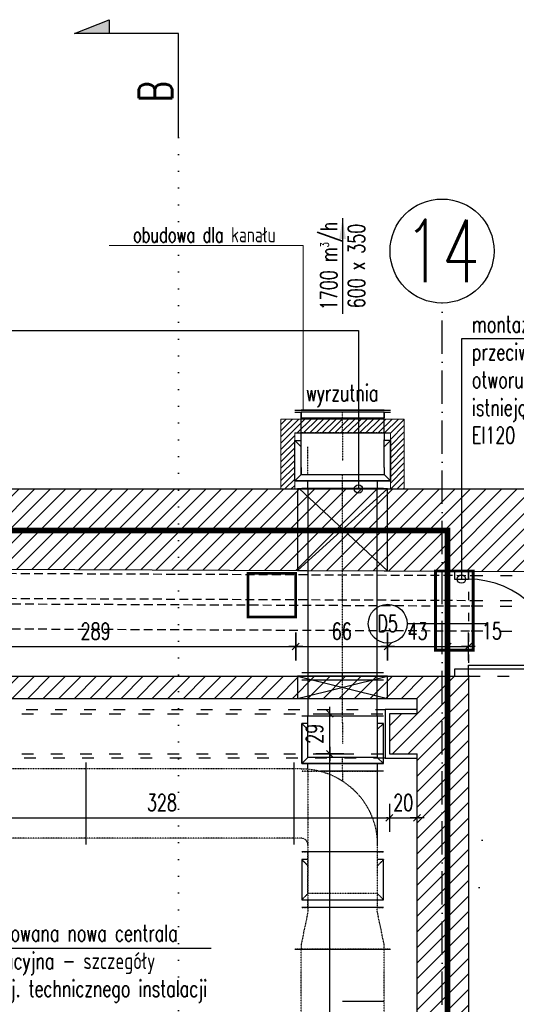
# Model space of a CAD drawing. Header units: millimetres. Extents: x 167273 to 188273, y -125105 to -88145.
# Tile 208 of 210: x 176224 to 176582, y -91517 to -90808. Entities that reach past the tile are written whole.
import ezdxf

# ---------------------------------------------------------------- set-up
doc = ezdxf.new("R2010")
doc.units = ezdxf.units.MM
doc.header["$PDMODE"] = 35
doc.header["$PDSIZE"] = 5
for name, pattern in [('ACAD_ISO03W100', [30, 12, -18]), ('ACAD_ISO07W100', [3, 0, -3]), ('ACAD_ISO10W100', [18, 12, -3, 0, -3]), ('DASHED', [0.75, 0.5, -0.25]), ('HIDDEN', [9.525, 6.35, -3.175]), ('WENT_2', [1.5, 0.5, -1]), ('WENT_3', [1.6, 0.5, -0.5, 0.1, -0.5])]:
    doc.linetypes.add(name, pattern=pattern)
for name, color, linetype in [('!_ppoz', 10, 'Continuous'), ('a-op_drzwi', 40, 'Continuous'), ('a-op_leader', 9, 'Continuous'), ('a-op_text', 9, 'Continuous'), ('a-osie', 1, 'ACAD_ISO10W100'), ('a-poziomy', 9, 'Continuous'), ('a-wymiary', 9, 'Continuous'), ('b-przebicia', 7, 'Continuous'), ('b-przerywana1', 9, 'ACAD_ISO03W100'), ('b-przerywana2', 2, 'ACAD_ISO03W100'), ('b-ściany', 2, 'Continuous'), ('FLUID-C-BIB-HID', 7, 'Continuous'), ('FLUID-WY-BIB-120-ARRGR', 7, 'Continuous'), ('FLUID-WY-BIB-HID', 7, 'Continuous'), ('FLUID-WY-BIB-SYM', 7, 'Continuous'), ('h-hatch', 8, 'Continuous')]:
    doc.layers.add(name, color=color, linetype=linetype)
doc.layers.add('!zakres', color=7, linetype='ACAD_ISO03W100', lineweight=60, true_color=0x8a14ff)
for name, color, linetype, lineweight in [('_WENT-OPIS', 9, 'Continuous', 15), ('FLUID-C-BIB', 80, 'Continuous', 30), ('FLUID-WY-BIB', 12, 'Continuous', 30), ('IS_przejscia_ppoz_sciany', 212, 'Continuous', 60), ('IS_przejscia_ppoz_stropy', 32, 'Continuous', 60), ('TIS_KONSTRUKCJA_STROPY', 7, 'Continuous', 15)]:
    doc.layers.add(name, color=color, linetype=linetype, lineweight=lineweight)
doc.styles.add('_WENTYLACJA', font='romans.shx', dxfattribs={"width": 0.7, "height": 11})
doc.styles.add('FDBES', font='romans.shx', dxfattribs={"width": 0.7, "height": 10})
doc.styles.add('PPAB_100', font='romans.shx', dxfattribs={"width": 0.7, "height": 12})
doc.styles.add('ROMANS', font='romans.shx', dxfattribs={"width": 0.7, "height": 10})
doc.dimstyles.new('FDBES', dxfattribs={"dimscale": 50, "dimtxt": 4, "dimasz": 2.5, "dimexe": 0.8, "dimexo": 2, "dimgap": 1, "dimtad": 1, "dimdsep": 46, "dimtxsty": 'FDBES', "dimcen": 2.5, "dimclrd": 4, "dimclre": 5, "dimadec": 0, "dimazin": 0, "dimtfac": 1, "dimtmove": 0, "dimatfit": 3, "dimfxl": 0, "dimarcsym": 0})
doc.dimstyles.new('newPPAB_100', dxfattribs={"dimscale": 0, "dimtxt": 16, "dimasz": 1, "dimexe": 10, "dimexo": 10, "dimgap": 5, "dimtad": 1, "dimdec": 0, "dimzin": 0, "dimdsep": 46, "dimtxsty": 'PPAB_100', "dimblk": 'tick_50', "dimcen": 0.09, "dimdle": 5, "dimse1": 1, "dimse2": 1, "dimclrd": 9, "dimclre": 9, "dimclrt": 161, "dimadec": 0, "dimazin": 0, "dimtfac": 1, "dimtdec": 0, "dimtix": 1, "dimtmove": 2, "dimatfit": 0, "dimldrblk": 'tick_50', "dimfxl": 0, "dimtolj": 1, "dimtzin": 0, "dimarcsym": 0})
pattern_1 = [(45, (0, -5000), (-5.61266008, 5.61266008), [])]

# ---------------------------------------------------------------- blocks, each defined once
blk = doc.blocks.new('tick_50')
at = {"color": 9, "ltscale": 20}
for p, q in [((0, 10), (0, -10)), ((-5, 0), (5, 0))]:
    blk.add_line(p, q, dxfattribs=at)
at = {"color": 0}
blk.add_line((2.5, 2.5), (-2.5, -2.5), dxfattribs=at)
blk = doc.blocks.new('*D46')
at = {"layer": 'a-wymiary', "color": 9, "lineweight": -2}
for p, q in [((176489.44, -91382.96), (176488.44, -91382.96)), ((176490.44, -91382.96), (176510.44, -91382.96)), ((176511.44, -91382.96), (176512.44, -91382.96))]:
    blk.add_line(p, q, dxfattribs=at)
at = {"layer": 'Defpoints', "color": 0}
for p in [(176490.44, -91336.89), (176510.44, -91336.89), (176510.44, -91382.96)]:
    blk.add_point(p, dxfattribs=at)
at = {"layer": 'a-wymiary', "color": 9, "lineweight": -2}
blk.add_blockref('tick_50', (176490.44, -91382.96), dxfattribs=at)
at = {"layer": 'a-wymiary', "color": 9, "lineweight": -2, "rotation": 180}
blk.add_blockref('tick_50', (176510.44, -91382.96), dxfattribs=at)
at = {"layer": 'a-wymiary', "color": 161, "insert": (176500.44, -91371.96), "char_height": 12, "attachment_point": 5, "style": 'PPAB_100'}
blk.add_mtext('\\A1;20', dxfattribs=at)
blk = doc.blocks.new('*D322')
at = {"layer": 'a-wymiary', "color": 9, "lineweight": -2}
for p, q in [((176531.44, -91259.47), (176530.44, -91259.47)), ((176532.44, -91259.47), (176547.44, -91259.47)), ((176548.44, -91259.47), (176549.44, -91259.47))]:
    blk.add_line(p, q, dxfattribs=at)
at = {"layer": 'Defpoints', "color": 0}
for p in [(176532.44, -91205.15), (176547.44, -91205.15), (176547.44, -91259.47)]:
    blk.add_point(p, dxfattribs=at)
at = {"layer": 'a-wymiary', "color": 9, "lineweight": -2}
blk.add_blockref('tick_50', (176532.44, -91259.47), dxfattribs=at)
at = {"layer": 'a-wymiary', "color": 9, "lineweight": -2, "rotation": 180}
blk.add_blockref('tick_50', (176547.44, -91259.47), dxfattribs=at)
at = {"layer": 'a-wymiary', "color": 161, "insert": (176564.44, -91248.27), "char_height": 12, "attachment_point": 5, "style": 'PPAB_100'}
blk.add_mtext('\\A1;15', dxfattribs=at)
blk = doc.blocks.new('*U969')
at = {"color": 0, "linetype": 'ByBlock', "lineweight": -2}
for p, q in [((-750, 300), (750, 300)), ((-750, -300), (750, -300))]:
    blk.add_line(p, q, dxfattribs=at)
at = {"linetype": 'Continuous', "lineweight": -3}
for p, q in [((0, 0), (0, 300)), ((-375, 0), (-375, -300)), ((375, 0), (375, -300))]:
    blk.add_line(p, q, dxfattribs=at)
at = {"linetype": 'Continuous', "lineweight": -2}
for p, q in [((750, 345), (750, 300)), ((750, 300), (750, -300)), ((750, -300), (750, -345))]:
    blk.add_line(p, q, dxfattribs=at)
at = {"layer": 'FLUID-C-BIB-HID', "linetype": 'DASHED', "lineweight": -3}
for p, q in [((-750, 345), (-750, 300)), ((-750, -300), (-750, 300)), ((-750, -345), (-750, -300))]:
    blk.add_line(p, q, dxfattribs=at)
blk = doc.blocks.new('*U968')
at = {"color": 0, "linetype": 'ByBlock', "lineweight": -2}
for p, q in [((-120, 300), (-150, 300)), ((120, 250), (-120, 300)), ((150, 250), (120, 250)), ((-120, -300), (120, -250)), ((120, -250), (150, -250)), ((-150, -300), (-120, -300))]:
    blk.add_line(p, q, dxfattribs=at)
at = {"layer": 'FLUID-C-BIB-HID', "linetype": 'DASHED', "lineweight": -3}
for p, q in [((-150, 300), (-150, 345)), ((-150, -300), (-150, 300)), ((150, 250), (150, 295)), ((150, -295), (150, -250)), ((-150, -345), (-150, -300))]:
    blk.add_line(p, q, dxfattribs=at)
blk = doc.blocks.new('*U966')
at = {"layer": 'FLUID-WY-BIB-HID', "linetype": 'DASHED', "lineweight": -3}
for p, q in [((-750, 345), (-750, 300)), ((-750, 300), (750, 300)), ((-750, -300), (-750, 300)), ((750, 300), (750, 345)), ((-750, -300), (750, -300)), ((-750, -345), (-750, -300)), ((750, -345), (750, -300))]:
    blk.add_line(p, q, dxfattribs=at)
blk = doc.blocks.new('*U965')
at = {"layer": 'FLUID-WY-BIB-HID', "linetype": 'DASHED', "lineweight": -3}
for p, q in [((-150, 300), (-150, 345)), ((-150, -300), (-150, 300)), ((-120, 300), (-150, 300)), ((120, 250), (-120, 300)), ((150, 250), (150, 295)), ((150, 250), (120, 250)), ((-120, -300), (120, -250)), ((120, -250), (150, -250)), ((150, -295), (150, -250)), ((-150, -345), (-150, -300)), ((-150, -300), (-120, -300))]:
    blk.add_line(p, q, dxfattribs=at)
blk = doc.blocks.new('*U959')
at = {"color": 0, "linetype": 'ByBlock', "lineweight": -2}
for p, q in [((-491, 0, 250), (40.1, 0, 250)), ((40.7, 0, -250), (41, 0, -250))]:
    blk.add_line(p, q, dxfattribs=at)
at = {"linetype": 'Continuous', "lineweight": -2}
for p, q in [((-491, 0, 250), (-491, 0, -160.4)), ((-491, 0, 295), (-491, 0, 250))]:
    blk.add_line(p, q, dxfattribs=at)
at = {"layer": 'FLUID-WY-BIB-HID', "linetype": 'DASHED', "lineweight": -3}
for p, q in [((-491, 0, -250), (40.7, 0, -250)), ((-491, 0, -250), (-491, 0, -160.4)), ((-491, 0, -295), (-491, 0, -250)), ((40.1, 0, 250), (41, 0, 250)), ((41, 0, -250), (491, 0, -250)), ((41, 0, 250), (491, 0, 250)), ((491, 0, 250), (491, 0, 295)), ((491, 0, -295), (491, 0, -250))]:
    blk.add_line(p, q, dxfattribs=at)
at = {"layer": 'FLUID-WY-BIB-SYM', "linetype": 'WENT_3', "lineweight": -3}
blk.add_line((-491, 0), (-420, 0), dxfattribs=at)
blk = doc.blocks.new('*U958')
at = {"linetype": 'Continuous', "lineweight": -2}
for p, q in [((0, 170, 295), (0, -120, 295)), ((0, -120, 295), (0, -120, -295))]:
    blk.add_line(p, q, dxfattribs=at)
at = {"color": 0, "linetype": 'ByBlock', "lineweight": -2}
for p, q in [((0, -125, -250), (0, -120, -250)), ((0, -120, 250), (0, -120, 250)), ((0, -125, 250), (0, -120, 250)), ((0, -159.3, 250), (0, -125, 250)), ((0, -125, -250), (0, -175, -250))]:
    blk.add_line(p, q, dxfattribs=at)
at = {"layer": 'FLUID-WY-BIB-HID', "linetype": 'DASHED', "lineweight": -3}
for p, q in [((0, -175, 250), (0, -159.3, 250)), ((0, -175, 250), (0, -175, 295)), ((0, -175, 160.4), (0, -175, -250)), ((0, -175, 250), (0, -175, 160.4)), ((0, -175, -295), (0, -175, -250))]:
    blk.add_line(p, q, dxfattribs=at)
at = {"layer": 'FLUID-WY-BIB-SYM', "linetype": 'WENT_3', "lineweight": -3}
for p, q in [((0, -120), (0, -75)), ((0, -125), (0, -120)), ((0, -175), (0, -125))]:
    blk.add_line(p, q, dxfattribs=at)
blk = doc.blocks.new('*U957')
at = {"linetype": 'Continuous', "lineweight": -2}
for p, q in [((0, 145, 295), (0, -145, 295)), ((0, 145, -295), (0, 145, -250)), ((0, 145, 250), (0, 145, 295)), ((0, -145, -295), (0, 145, -295)), ((0, -145, 295), (0, -145, -295))]:
    blk.add_line(p, q, dxfattribs=at)
at = {"color": 0, "linetype": 'ByBlock', "lineweight": -2}
for p, q in [((0, 100, 250), (0, 145, 295)), ((0, 145, -295), (0, 100, -250)), ((0, -145, -295), (0, -100, -250)), ((0, -100, -250), (0, -100, 250)), ((0, -145, 295), (0, -100, 250))]:
    blk.add_line(p, q, dxfattribs=at)
at = {"layer": 'FLUID-WY-BIB-HID', "linetype": 'DASHED', "lineweight": -3}
for p, q in [((0, 100, -250), (0, -100, -250)), ((0, -100, 250), (0, 100, 250))]:
    blk.add_line(p, q, dxfattribs=at)
blk = doc.blocks.new('*U956')
at = {"color": 0, "linetype": 'ByBlock', "lineweight": -2}
for p, q in [((75, 0, 250), (-125, 0, 250)), ((125, 0, 250), (75, 0, 250)), ((175, 0, 250), (125, 0, 250)), ((-125, 0, -250), (75, 0, -250)), ((-125, 0, 250), (-125, 0, -250)), ((75, 0, -250), (125, 0, -250)), ((125, 0, -250), (175, 0, -250))]:
    blk.add_line(p, q, dxfattribs=at)
at = {"linetype": 'Continuous', "lineweight": -2}
for p, q in [((175, 0, 250), (175, 0, 295)), ((175, 0, -250), (175, 0, 250)), ((-170, 0, -295), (120, 0, -295)), ((-170, 0, 295), (-170, 0, -295)), ((175, 0, -295), (175, 0, -250))]:
    blk.add_line(p, q, dxfattribs=at)
at = {"layer": 'FLUID-WY-BIB-SYM', "linetype": 'WENT_3', "lineweight": -3}
for p, q in [((125, 0), (-25, 0)), ((125, 0), (175, 0)), ((175, 0), (175, 0))]:
    blk.add_line(p, q, dxfattribs=at)
blk = doc.blocks.new('*U955')
at = {"linetype": 'Continuous', "lineweight": -2}
for p, q in [((0, 170, 295), (0, -120, 295)), ((0, -120, 295), (0, -120, -295)), ((0, -175, 250), (0, -175, 295)), ((0, -175, -250), (0, -175, 250)), ((0, -175, -295), (0, -175, -250))]:
    blk.add_line(p, q, dxfattribs=at)
at = {"color": 0, "linetype": 'ByBlock', "lineweight": -2}
for p, q in [((0, -125, -250), (0, -120, -250)), ((0, -120, 250), (0, -120, 250)), ((0, -125, 250), (0, -120, 250)), ((0, -175, 250), (0, -125, 250)), ((0, -125, -250), (0, -175, -250))]:
    blk.add_line(p, q, dxfattribs=at)
blk = doc.blocks.new('*U954')
at = {"linetype": 'Continuous', "lineweight": -2}
for p, q in [((0, 145, 295), (0, -145, 295)), ((0, 145, -295), (0, 145, -250)), ((0, 145, 250), (0, 145, 295)), ((0, -145, -295), (0, 145, -295)), ((0, -145, 295), (0, -145, -295))]:
    blk.add_line(p, q, dxfattribs=at)
at = {"color": 0, "linetype": 'ByBlock', "lineweight": -2}
for p, q in [((0, 100, 250), (0, 145, 295)), ((0, 145, -295), (0, 100, -250)), ((0, -145, -295), (0, -100, -250)), ((0, -100, -250), (0, -100, 250)), ((0, -145, 295), (0, -100, 250))]:
    blk.add_line(p, q, dxfattribs=at)
blk = doc.blocks.new('*U776')
at = {"color": 0, "linetype": 'ByBlock', "lineweight": -2}
for p, q in [((75, 0, 250), (-125, 0, 250)), ((-125, 0, 250), (-125, 0, -250)), ((125, 0, 250), (75, 0, 250)), ((175, 0, 250), (125, 0, 250)), ((-125, 0, -250), (75, 0, -250)), ((75, 0, -250), (125, 0, -250)), ((125, 0, -250), (175, 0, -250))]:
    blk.add_line(p, q, dxfattribs=at)
at = {"layer": 'FLUID-C-BIB-HID', "linetype": 'DASHED', "lineweight": -3}
for p, q in [((-170, 0, 295), (-125, 0, 250)), ((75, 0, 250), (120, 0, 295)), ((175, 0, 250), (175, 0, 295)), ((175, 0, 250), (175, 0, -250)), ((-170, 0, -295), (-125, 0, -250)), ((120, 0, -295), (75, 0, -250)), ((175, 0, -295), (175, 0, -250))]:
    blk.add_line(p, q, dxfattribs=at)
blk = doc.blocks.new('*U953')
at = {"linetype": 'Continuous', "lineweight": -2}
for p, q in [((325, 275), (325, 320)), ((325, -225), (325, 275)), ((325, -270), (325, -225)), ((-320, -325), (-275, -325)), ((-275, -325), (225, -325)), ((225, -325), (270, -325))]:
    blk.add_line(p, q, dxfattribs=at)
at = {"color": 0, "linetype": 'ByBlock', "lineweight": -2}
for p, q in [((275, 275), (325, 275)), ((-275, -275), (-275, -325)), ((225, -275), (225, -325)), ((275, -225), (325, -225))]:
    blk.add_line(p, q, dxfattribs=at)
blk.add_ellipse((275, -275), major_axis=(0, 550), ratio=1, start_param=0, end_param=1.570796, dxfattribs=at)
blk.add_ellipse((275, -275), major_axis=(0, 550), ratio=1, start_param=0, end_param=1.570796, dxfattribs=at)
at = {"color": 0, "linetype": 'ByBlock', "lineweight": -2, "extrusion": (1.22465e-16, -3.56389e-28, -1)}
blk.add_ellipse((275, -275), major_axis=(-50, 0), ratio=1, start_param=0, end_param=1.570796, dxfattribs=at)
blk.add_ellipse((275, -275), major_axis=(-50, 0), ratio=1, start_param=0, end_param=1.570796, dxfattribs=at)
blk.add_ellipse((275, -275), major_axis=(-50, 0), ratio=1, start_param=0, end_param=1.570796, dxfattribs=at)
blk = doc.blocks.new('*U952')
at = {"linetype": 'Continuous', "lineweight": -2}
for p, q in [((750, 250), (750, 295)), ((750, -250), (750, 250)), ((750, -295), (750, -250))]:
    blk.add_line(p, q, dxfattribs=at)
at = {"color": 0, "linetype": 'ByBlock', "lineweight": -2}
for p, q in [((-750, 250), (750, 250)), ((-750, -250), (750, -250))]:
    blk.add_line(p, q, dxfattribs=at)
at = {"layer": 'FLUID-C-BIB-HID', "linetype": 'DASHED', "lineweight": -3}
for p, q in [((-750, 250), (-750, 295)), ((-750, -295), (-750, -250))]:
    blk.add_line(p, q, dxfattribs=at)
blk = doc.blocks.new('*U951')
at = {"linetype": 'Continuous', "lineweight": -2}
for p, q in [((-675, 250), (-675, 295)), ((675, 250), (675, 295)), ((-675, -250), (-675, 250)), ((675, -250), (675, 250)), ((-675, -295), (-675, -250)), ((675, -295), (675, -250))]:
    blk.add_line(p, q, dxfattribs=at)
at = {"color": 0, "linetype": 'ByBlock', "lineweight": -2}
for p, q in [((-675, 250), (675, 250)), ((-675, -250), (675, -250))]:
    blk.add_line(p, q, dxfattribs=at)
blk = doc.blocks.new('*U947')
at = {"color": 0, "linetype": 'ByBlock', "lineweight": -2}
for p, q in [((0, -125, -250), (0, -120, -250)), ((0, -120, 250), (0, -120, 250)), ((0, -125, 250), (0, -120, 250)), ((0, -175, 250), (0, -125, 250)), ((0, -125, -250), (0, -175, -250))]:
    blk.add_line(p, q, dxfattribs=at)
at = {"linetype": 'Continuous', "lineweight": -2}
for p, q in [((0, -120, 295), (0, -120, -295)), ((0, -175, 250), (0, -175, 295)), ((0, -175, -250), (0, -175, 250)), ((0, -175, -295), (0, -175, -250))]:
    blk.add_line(p, q, dxfattribs=at)
at = {"layer": 'FLUID-WY-BIB-HID', "linetype": 'DASHED', "lineweight": -3}
blk.add_line((0, -75, 250), (0, 125, 250), dxfattribs=at)
at = {"layer": 'FLUID-WY-BIB-SYM', "linetype": 'WENT_3', "lineweight": -3}
for p, q in [((0, -125), (0, -75)), ((0, -125), (0, -120)), ((0, -175), (0, -125)), ((0, -175), (0, -125))]:
    blk.add_line(p, q, dxfattribs=at)
blk = doc.blocks.new('*U944')
at = {"linetype": 'Continuous', "lineweight": -2}
for p, q in [((-690, 295), (-690, 250)), ((690, 295), (690, 250)), ((-690, 250), (-690, -250)), ((690, 250), (690, -250)), ((-690, -250), (-690, -295)), ((690, -250), (690, -295))]:
    blk.add_line(p, q, dxfattribs=at)
at = {"color": 0, "linetype": 'ByBlock', "lineweight": -2}
for p, q in [((690, 250), (-690, 250)), ((-690, -250), (690, -250))]:
    blk.add_line(p, q, dxfattribs=at)
at = {"layer": 'FLUID-WY-BIB-SYM', "linetype": 'WENT_3', "lineweight": -3}
blk.add_line((-690, 0), (690, 0), dxfattribs=at)
blk = doc.blocks.new('*U943')
at = {"linetype": 'Continuous', "lineweight": -2}
for p, q in [((-156.5, 295), (-156.5, 250)), ((156.5, 295), (156.5, 250)), ((-156.5, 250), (-156.5, -250)), ((156.5, 250), (156.5, -250)), ((-156.5, -250), (-156.5, -295)), ((156.5, -250), (156.5, -295))]:
    blk.add_line(p, q, dxfattribs=at)
at = {"color": 0, "linetype": 'ByBlock', "lineweight": -2}
for p, q in [((156.5, 250), (-156.5, 250)), ((-156.5, -250), (156.5, -250))]:
    blk.add_line(p, q, dxfattribs=at)
at = {"layer": 'FLUID-WY-BIB-SYM', "linetype": 'WENT_3', "lineweight": -3}
for p, q in [((-156.5, 0), (156.5, 0)), ((-156.5, 0), (-156.5, 0)), ((156.5, 0), (156.5, 0))]:
    blk.add_line(p, q, dxfattribs=at)
blk = doc.blocks.new('*U936')
at = {"linetype": 'Continuous', "lineweight": -2}
for p, q in [((0.2, 295, 145), (-0.2, -295, 145)), ((0.2, 345, 145), (0.2, 295, 145)), ((-0.2, -295, 145), (-0.2, -345, 145)), ((-0.2, -345, -145), (-0.2, -300, -145)), ((-0.2, -345, 145), (-0.2, -345, -145))]:
    blk.add_line(p, q, dxfattribs=at)
at = {"color": 0, "linetype": 'ByBlock', "lineweight": -2}
for p, q in [((0.2, 300, 100), (0.2, 300, -100)), ((-0.2, -345, -145), (-0.2, -300, -100)), ((-0.2, -345, 145), (-0.2, -300, 100))]:
    blk.add_line(p, q, dxfattribs=at)
at = {"layer": 'FLUID-WY-BIB-SYM', "linetype": 'WENT_3', "lineweight": -3}
blk.add_line((0, 0), (0, 0), dxfattribs=at)
blk.add_line((0, 0), (0, 0), dxfattribs=at)
blk.add_line((0, 0), (0, 0), dxfattribs=at)
blk = doc.blocks.new('*U935')
at = {"linetype": 'Continuous', "lineweight": -2}
for p, q in [((-185, 0, -345), (105, 0, -345)), ((105, 0, 345), (-185, 0, 345)), ((105, 0, -345), (105, 0, -300)), ((-185, 0, 345), (-185, 0, -345))]:
    blk.add_line(p, q, dxfattribs=at)
at = {"color": 0, "linetype": 'ByBlock', "lineweight": -2}
for p, q in [((-90, 0, 300), (110, 0, 300)), ((-90, 0, -300), (60, 0, -300)), ((60, 0, -300), (110, 0, -300)), ((105, 0, -345), (60, 0, -300)), ((140, 0, 300), (110, 0, 300)), ((110, 0, -300), (140, 0, -300)), ((140, 0, -300), (160, 0, -300)), ((160, 0, 300), (140, 0, 300)), ((-185, 0, -345), (-140, 0, -300)), ((-140, 0, -300), (-140, 0, 300)), ((-90, 0, 300), (-140, 0, 300)), ((-90, 0, -300), (-140, 0, -300))]:
    blk.add_line(p, q, dxfattribs=at)
at = {"layer": 'FLUID-WY-BIB-HID', "linetype": 'DASHED', "lineweight": -3}
for p, q in [((160, 0, 300), (160, 0, 345)), ((160, 0, 300), (160, 0, -300)), ((160, 0, -345), (160, 0, -300))]:
    blk.add_line(p, q, dxfattribs=at)
at = {"layer": 'FLUID-WY-BIB-SYM', "linetype": 'WENT_3', "lineweight": -3}
for p, q in [((10, 0), (-40, 0)), ((160, 0), (10, 0))]:
    blk.add_line(p, q, dxfattribs=at)
blk = doc.blocks.new('*U934')
at = {"linetype": 'Continuous', "lineweight": -2}
for p, q in [((-75, 300), (-75, 345)), ((-75, -300), (-75, 300)), ((-75, -345), (-75, -300))]:
    blk.add_line(p, q, dxfattribs=at)
at = {"color": 0, "linetype": 'ByBlock', "lineweight": -2}
for p, q in [((-75, 300), (75, 300)), ((-75, -300), (75, -300))]:
    blk.add_line(p, q, dxfattribs=at)
at = {"layer": 'FLUID-WY-BIB-HID', "linetype": 'DASHED', "lineweight": -3}
for p, q in [((75, 300), (75, 345)), ((75, 300), (75, -300)), ((75, -345), (75, -300))]:
    blk.add_line(p, q, dxfattribs=at)
at = {"layer": 'FLUID-WY-BIB-SYM', "linetype": 'WENT_3', "lineweight": -3}
for p in [(-75, 0), (35, 0)]:
    blk.add_line(p, (75, 0), dxfattribs=at)
blk = doc.blocks.new('*U933')
at = {"color": 0, "linetype": 'ByBlock', "lineweight": -2}
for p, q in [((-15, -345), (-15, 345)), ((0, 300), (0, 345)), ((0, 300), (40, 300)), ((40, -300), (40, 300)), ((0, -300), (40, -300)), ((0, -345), (0, -300))]:
    blk.add_line(p, q, dxfattribs=at)
at = {"linetype": 'Continuous', "lineweight": -3}
for p, q in [((-15, -300), (-15, 300)), ((-15, -300), (-15, 300)), ((-15, -300), (-15, 300)), ((-15, -300), (-15, 300)), ((-15, -300), (-15, 300)), ((-15, 300), (-15, -300)), ((0, -300), (40, -300)), ((0, -300), (40, -300)), ((0, -300), (40, -300)), ((0, -300), (40, -300))]:
    blk.add_line(p, q, dxfattribs=at)
at = {"linetype": 'Continuous', "lineweight": -2}
blk.add_line((0, 300), (0, -300), dxfattribs=at)
at = {"linetype": 'DASHED', "lineweight": -3}
blk.add_line((0, 300), (40, 300), dxfattribs=at)
blk.add_line((0, 300), (40, 300), dxfattribs=at)
blk.add_line((0, 300), (40, 300), dxfattribs=at)
blk.add_line((0, 300), (40, 300), dxfattribs=at)
blk = doc.blocks.new('*U775')
at = {"insert": (-34.4, 0), "char_height": 12, "attachment_point": 5, "rotation": 180, "style": 'ROMANS'}
blk.add_mtext('1700 m{\\A2;\\H0.5x;3}/h\\P600 x 350', dxfattribs=at)
blk.add_leader([(-68.8, 0), (0, 0)], dimstyle='FDBES', override={"dimscale": 6, "dimclrd": 256})

msp = doc.modelspace()

# ---------------------------------------------------------------- hatches: boundary and pattern name
at = {"layer": 'a-poziomy', "ltscale": 0.5}
msp.add_hatch(color=256, dxfattribs=at).paths.add_polyline_path([(176288.37, -90807.63), (176263.37, -90817.63), (176288.37, -90817.63)])
at = {"layer": 'h-hatch'}
h = msp.add_hatch(dxfattribs=at)
h.set_pattern_fill('ANSI31', color=256, scale=2.5, style=0)
h.set_pattern_definition(pattern_1)
h.paths.add_polyline_path([(177076.3, -90834.89), (177019.47, -90834.89), (176938.64, -91145.89), (176456.73, -91145.89), (176456.74, -91204.79), (176523.68, -91205.09), (176550.91, -91205.09), (176550.91, -91205.21), (176979.55, -91207.12)])
h.paths.add_polyline_path([(176456.73, -91145.89), (176412.23, -91145.89), (176338.37, -91145.89), (176338.37, -91204.27), (176456.74, -91204.79)])
h.paths.add_polyline_path([(176338.37, -91145.89), (175326.44, -91145.89), (175326.44, -91199.77), (176338.37, -91204.27)])
at = {"layer": 'h-hatch', "ltscale": 0.5}
h = msp.add_hatch(dxfattribs=at)
h.set_pattern_fill('AR-CONC', color=256, style=0)
h.set_pattern_definition([(50, (15000, -5009), (182.18467, -15.93909), [19.05, -209.55]), (355, (15000, -5009), (-35.24283, 191.05664), [15.24, -167.64]), (100.451, (15015.18, -5010.33), (146.9425, 175.11669), [16.19, -178.09]), (46.1842, (15000, -4958.2), (271.07904, -42.04233), [28.575, -314.325]), (96.6356, (15022.6, -4961.7), (237.40423, 247.42556), [24.285, -267.135]), (351.184, (15000, -4958.2), (237.4046, 247.4251), [22.86, -251.46]), (21, (15025.4, -4970.9), (151.61488, -102.26552), [19.05, -209.55]), (326, (15025.4, -4970.9), (61.80203, 184.18797), [15.24, -167.64]), (71.4514, (15038.03, -4979.42), (213.41649, 81.92286), [16.19, -178.09]), (37.5, (15000, -5009), (3.088603, 84.55504), [0, -165.608, 0, -170.18, 0, -168.275]), (7.5, (15000, -5009), (66.819663, 100.180575), [0, -97.028, 0, -161.798, 0, -64.135]), (327.5, (14943.36, -5009), (135.590595, -5.728744), [0, -63.5, 0, -198.12, 0, -262.89]), (317.5, (14917.96, -5009), (148.12918, 25.42649), [0, -82.55, 0, -131.572, 0, -186.69])])
h.paths.add_polyline_path([(176932.44, -91279.91), (176547.44, -91279.91), (176547.44, -91813.89), (176932.44, -91813.89)])
at = {"layer": 'h-hatch'}
h = msp.add_hatch(dxfattribs=at)
h.set_pattern_fill('ANSI31', color=256, scale=2.5, style=0)
h.set_pattern_definition(pattern_1)
h.paths.add_polyline_path([(176547.44, -91280.91), (176547.44, -91280.91), (175581.44, -91280.89), (175581.44, -91296.89), (176510.44, -91296.89), (176510.44, -91307.89), (176490.44, -91307.89), (176490.44, -91336.89), (176510.44, -91336.89), (176510.44, -91734.89), (176490.44, -91734.89), (176490.44, -91763.89), (176162.44, -91763.89), (176162.44, -91734.89), (176133.44, -91734.89), (176133.44, -91763.89), (175771.44, -91763.89), (175771.44, -91734.89), (175742.44, -91734.89), (175742.44, -91763.89), (175450.44, -91763.89), (175450.44, -91811.89), (176547.44, -91811.89)])
at = {"layer": 'TIS_KONSTRUKCJA_STROPY'}
h = msp.add_hatch(dxfattribs=at)
h.set_pattern_fill('ANSI31', color=8, style=0)
h.set_pattern_definition([(45, (91199.6703, -60516.0776), (-2.24506403, 2.24506403), [])])
h.paths.add_polyline_path([(176412.23, -91095.54), (176501.23, -91095.54), (176501.23, -91145.89), (176412.23, -91145.89)])
h.paths.add_polyline_path([(176422.23, -91105.54), (176491.23, -91105.54), (176491.23, -91145.89), (176422.23, -91145.89)], flags=16)

# ---------------------------------------------------------------- linework, layer by layer
at = {"layer": '!_ppoz', "linetype": 'ACAD_ISO03W100', "ltscale": 0.5}
for p, q in [((176532.44, -91205.15), (176532.44, -91280.91)), ((176547.44, -91205.15), (176547.44, -91280.91))]:
    msp.add_line(p, q, dxfattribs=at)
at = {"layer": '!_ppoz', "linetype": 'ACAD_ISO03W100', "ltscale": 0.7}
for p, q in [((176165.44, -91304.89), (176487.44, -91304.89)), ((176487.44, -91339.89), (176165.44, -91339.89))]:
    msp.add_line(p, q, dxfattribs=at)
at = {"layer": '!_ppoz'}
for points in [[(176537.44, -91205.15), (176537.44, -91210.91), (176547.44, -91210.91), (176547.44, -91205.19)], [(176510.44, -91304.89), (176487.44, -91304.89), (176487.44, -91339.89), (176510.44, -91339.89)]]:
    msp.add_lwpolyline(points, dxfattribs=at)
for points in [[(176547.44, -91275.91), (176547.44, -91272.91), (176612.94, -91272.91), (176612.94, -91275.91)], [(176537.44, -91275.91), (176537.44, -91280.91), (176547.44, -91280.91), (176547.44, -91275.91)]]:
    msp.add_lwpolyline(points, close=True, dxfattribs=at)
msp.add_arc((176547.11, -91276.71), 65.8, 0.67556, 89.7622, dxfattribs=at)
at = {"layer": '!zakres', "linetype": 'DASHED', "ltscale": 40, "const_width": 4, "flags": 128}
msp.add_lwpolyline([(173471.44, -91779.89), (173471.44, -91796.89), (176532.44, -91796.89), (176532.44, -91175.89), (173471.44, -91175.89), (173471.44, -91477.89), (172703.44, -91477.89), (172703.44, -91779.99)], close=True, dxfattribs=at)
at = {"layer": '_WENT-OPIS', "lineweight": 15, "ltscale": 5}
msp.add_lwpolyline([(176288.49, -90970.4), (176428.36, -90970.4), (176428.36, -91089.04)], dxfattribs=at)
at = {"layer": 'a-op_drzwi'}
msp.add_line((176561.61, -91243.03), (176503.28, -91243.03), dxfattribs=at)
msp.add_circle((176489.28, -91243.03), 14, dxfattribs=at)
at = {"layer": 'a-op_leader'}
for points in [[(175815.99, -91031.64), (176468.13, -91031.64), (176468.13, -91145.89)], [(176911.79, -91037.78), (176542.44, -91037.78), (176542.44, -91210.91)], [(176164.7, -91660.43), (176164.7, -91476.91), (176361.9, -91476.91)]]:
    msp.add_lwpolyline(points, dxfattribs=at)
for centre in [(176468.13, -91145.89), (176542.44, -91210.91)]:
    msp.add_circle(centre, 3, dxfattribs=at)
at = {"layer": 'a-osie', "ltscale": 2}
msp.add_line((176528.44, -92311.89), (176528.44, -91011.89), dxfattribs=at)
at = {"layer": 'a-osie', "linetype": 'Continuous'}
msp.add_circle((176528.44, -90974.39), 37.5, dxfattribs=at)
at = {"layer": 'a-poziomy', "ltscale": 0.5}
msp.add_lwpolyline([(176338.37, -90892.63), (176338.37, -90817.63), (176263.37, -90817.63), (176288.37, -90807.63), (176288.37, -90817.63)], dxfattribs=at)
at = {"layer": 'a-poziomy', "linetype": 'ACAD_ISO07W100', "ltscale": 4}
msp.add_lwpolyline([(176338.37, -90892.63), (176338.37, -93243.89)], dxfattribs=at)
at = {"layer": 'b-przebicia'}
for p, q in [((176424.19, -91204.65), (176489.19, -91145.89)), ((176425.55, -91145.89), (176489.19, -91204.94)), ((176424.21, -91296.89), (176489.21, -91280.91)), ((176424.21, -91280.91), (176489.21, -91296.89))]:
    msp.add_line(p, q, dxfattribs=at)
for points in [[(176424.19, -91204.65), (176489.19, -91204.94), (176489.19, -91145.89), (176424.19, -91145.89)], [(176424.21, -91296.89), (176489.21, -91296.89), (176489.21, -91280.91), (176424.21, -91280.91)]]:
    msp.add_lwpolyline(points, close=True, dxfattribs=at)
at = {"layer": 'b-przerywana1', "ltscale": 0.7}
for p, q in [((176162.44, -91307.89), (176490.44, -91307.89)), ((176162.44, -91336.89), (176490.44, -91336.89))]:
    msp.add_line(p, q, dxfattribs=at)
at = {"layer": 'b-przerywana2', "ltscale": 0.7}
msp.add_line((176547.44, -91280.91), (176932.44, -91280.91), dxfattribs=at)
at = {"layer": 'b-ściany'}
for p, q in [((173445.44, -91145.89), (176938.64, -91145.89)), ((175009.44, -91198.36), (176979.55, -91207.12)), ((175581.44, -91280.89), (176547.44, -91280.91)), ((176547.44, -91280.91), (176547.44, -91811.89)), ((175581.44, -91296.89), (176510.44, -91296.89)), ((176510.44, -91307.89), (176510.44, -91296.89)), ((176510.44, -91734.89), (176510.44, -91336.89))]:
    msp.add_line(p, q, dxfattribs=at)
msp.add_lwpolyline([(176510.44, -91307.89), (176490.44, -91307.89), (176490.44, -91336.89), (176510.44, -91336.89)], dxfattribs=at)
at = {"layer": 'h-hatch', "linetype": 'HIDDEN'}
for points in [[(173333.44, -91421.89), (173333.44, -91193.91), (175061.54, -91201.59, -0.412912), (175084.44, -91224.59), (175084.44, -91269.71, 0.412912), (175089.42, -91274.71), (175139.42, -91274.94, 0.415516), (175144.44, -91269.94), (175144.44, -91225.06, -0.415516), (175167.54, -91202.06), (176549.53, -91208.2)], [(173313.44, -91421.89), (173313.44, -91215.82), (175039.54, -91223.49, -0.412912), (175062.44, -91246.49), (175062.44, -91291.62, 0.412912), (175067.42, -91296.62), (175161.42, -91297.03, 0.415516), (175166.44, -91292.03), (175166.44, -91247.16, -0.415516), (175189.54, -91224.16), (176549.45, -91230.2)], [(173351.44, -91421.89), (173351.44, -91211.99), (175061.46, -91219.59, -0.412912), (175066.44, -91224.59), (175066.44, -91269.71, 0.412912), (175089.34, -91292.71), (175139.34, -91292.94, 0.415516), (175162.44, -91269.94), (175162.44, -91225.06, -0.415516), (175167.46, -91220.06), (176549.46, -91226.2)], [(173331.44, -91421.89), (173331.44, -91233.9), (175039.46, -91241.49, -0.412912), (175044.44, -91246.49), (175044.44, -91291.62, 0.412912), (175067.34, -91314.62), (175161.34, -91315.03, 0.415516), (175184.44, -91292.03), (175184.44, -91247.16, -0.415516), (175189.46, -91242.16), (176549.44, -91248.2)]]:
    msp.add_lwpolyline(points, format="xyb", dxfattribs=at)
at = {"layer": 'h-hatch', "linetype": 'ACAD_ISO03W100', "ltscale": 0.7}
for points in [[(176549.53, -91208.2), (176979.54, -91210.12)], [(176549.45, -91230.2), (176979.44, -91232.12)], [(176549.46, -91226.2), (176979.46, -91228.12)], [(176549.44, -91248.2), (176979.36, -91250.12)]]:
    msp.add_lwpolyline(points, dxfattribs=at)
at = {"layer": 'IS_przejscia_ppoz_sciany', "const_width": 2}
msp.add_lwpolyline([(176523.68, -91205.09), (176550.91, -91205.09), (176550.91, -91262.08), (176523.68, -91262.08)], close=True, dxfattribs=at)
at = {"layer": 'IS_przejscia_ppoz_stropy', "const_width": 2}
msp.add_lwpolyline([(176388.5, -91206.74), (176422.94, -91206.74), (176422.94, -91238.15), (176388.5, -91238.15)], close=True, dxfattribs=at)
at = {"layer": 'TIS_KONSTRUKCJA_STROPY'}
for points in [[(176412.23, -91095.54), (176501.23, -91095.54), (176501.23, -91145.89), (176412.23, -91145.89)], [(176422.23, -91105.54), (176491.23, -91105.54), (176491.23, -91145.89), (176422.23, -91145.89)]]:
    msp.add_lwpolyline(points, close=True, dxfattribs=at)

# ---------------------------------------------------------------- block references
at = {"layer": 'FLUID-C-BIB', "linetype": 'WENT_2', "extrusion": (-1.22465e-16, -3.42114e-48, -1), "xscale": 0.1000000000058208, "yscale": 0.1000000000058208, "zscale": 0.1}
msp.add_blockref('*U951', (-176204.28, -91372.59, 50.43), dxfattribs=at)
at = {"layer": 'FLUID-C-BIB', "linetype": 'WENT_2', "extrusion": (-1.22465e-16, 0, -1), "xscale": 0.1000000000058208, "yscale": 0.1000000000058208, "zscale": 0.1}
for name, p in [('*U952', (-176346.76, -91372.59, 50.43)), ('*U953', (-176454.26, -91375.09, 50.43))]:
    msp.add_blockref(name, p, dxfattribs=at)
at = {"layer": 'FLUID-C-BIB', "linetype": 'WENT_2', "extrusion": (1, -1.22465e-16, -3.06162e-16), "xscale": 0.1000000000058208, "yscale": 0.1, "zscale": 0.1000000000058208}
msp.add_blockref('*U776', (-91425.09, -52.93, 176456.76), dxfattribs=at)
at = {"layer": 'FLUID-C-BIB', "linetype": 'WENT_2', "extrusion": (-1, -1.83697e-16, 6.12323e-17), "xscale": 0.1, "yscale": 0.1, "zscale": 0.1000000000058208, "rotation": 90}
msp.add_blockref('*U955', (91430.09, -105.83, -176456.76), dxfattribs=at)
at = {"layer": 'FLUID-C-BIB', "linetype": 'WENT_2', "extrusion": (-1, 0, 3.06162e-16), "xscale": 0.1, "yscale": 0.1, "zscale": 0.1000000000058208, "rotation": 90}
msp.add_blockref('*U954', (91427.59, -79.38, -176456.76), dxfattribs=at)
at = {"layer": 'FLUID-C-BIB', "linetype": 'WENT_2', "xscale": 0.1000000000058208, "yscale": 0.1000000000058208, "zscale": 0.1, "rotation": 90}
for name, p in [('*U968', (176456.76, -91462.59, -108.33)), ('*U969', (176456.76, -91552.59, -108.33))]:
    msp.add_blockref(name, p, dxfattribs=at)
at = {"layer": 'FLUID-WY-BIB', "linetype": 'Continuous', "yscale": 0.1000000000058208, "zscale": 0.1}
for name, p, xscale, rotation in [('*U933', (176456.73, -91090.54, 7.07), 0.1000000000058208, 270), ('*U944', (176456.74, -91214.54, -50.43), 0.09999999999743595, 90.00784550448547), ('*U943', (176456.75, -91293.75, -50.43), 0.09999999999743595, 90.00784550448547), ('*U965', (176456.76, -91462.59, -108.33), 0.1000000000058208, 90), ('*U966', (176456.76, -91552.59, -108.33), 0.1000000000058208, 90)]:
    msp.add_blockref(name, p, dxfattribs=dict(at, xscale=xscale, rotation=rotation))
at = {"layer": 'FLUID-WY-BIB', "linetype": 'Continuous', "extrusion": (-3.67394e-16, 0, -1), "xscale": 0.1000000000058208, "yscale": 0.1000000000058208, "zscale": 0.1, "rotation": 90}
msp.add_blockref('*U934', (-176456.73, -91098.04, -7.07), dxfattribs=at)
at = {"layer": 'FLUID-WY-BIB', "linetype": 'Continuous', "extrusion": (1, -6.12323e-17, 1.71057e-48), "xscale": 0.1000000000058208, "yscale": 0.1, "zscale": 0.1000000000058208}
msp.add_blockref('*U935', (-91121.54, 3.07, 176456.73), dxfattribs=at)
at = {"layer": 'FLUID-WY-BIB', "linetype": 'Continuous', "extrusion": (-1.22465e-16, -1, -3.06232e-16), "xscale": 0.09999999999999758, "yscale": 0.1, "zscale": 0.1000000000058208, "rotation": 90.0328456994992}
msp.add_blockref('*U936', (176456.73, -25.43, 91125.54), dxfattribs=at)
at = {"layer": 'FLUID-WY-BIB', "linetype": 'Continuous', "extrusion": (-1, -6.12323e-17, -6.12323e-17), "xscale": 0.1, "yscale": 0.1, "zscale": 0.1000000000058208, "rotation": 90}
msp.add_blockref('*U947', (91128.04, -47.93, -176456.73), dxfattribs=at)
at = {"layer": 'FLUID-WY-BIB', "linetype": 'Continuous', "extrusion": (1, -1.22465e-16, -3.06162e-16), "xscale": 0.1000000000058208, "yscale": 0.1, "zscale": 0.1000000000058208}
msp.add_blockref('*U956', (-91326.89, -52.93, 176456.76), dxfattribs=at)
at = {"layer": 'FLUID-WY-BIB', "linetype": 'Continuous', "extrusion": (-1, -1.83697e-16, 6.12323e-17), "xscale": 0.1, "yscale": 0.1, "zscale": 0.1000000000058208, "rotation": 90}
msp.add_blockref('*U958', (91331.89, -160.8, -176456.76), dxfattribs=at)
at = {"layer": 'FLUID-WY-BIB', "linetype": 'Continuous', "extrusion": (-1, 0, 3.06162e-16), "xscale": 0.1, "yscale": 0.1, "zscale": 0.1000000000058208, "rotation": 90}
msp.add_blockref('*U957', (91329.39, -106.85, -176456.76), dxfattribs=at)
at = {"layer": 'FLUID-WY-BIB', "linetype": 'Continuous', "extrusion": (1, 0, -1.83697e-16), "xscale": 0.1000000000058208, "yscale": 0.1, "zscale": 0.1000000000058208, "rotation": 180}
msp.add_blockref('*U959', (-91398.49, -163.3, 176456.76), dxfattribs=at)
at = {"layer": 'FLUID-WY-BIB-120-ARRGR', "rotation": 270}
msp.add_blockref('*U775', (176456.73, -91019.6, 7.07), dxfattribs=at)

# ---------------------------------------------------------------- texts
at = {"layer": '_WENT-OPIS', "lineweight": 15, "ltscale": 5, "insert": (176408.39, -90968.12), "char_height": 11, "width": 329.9166, "attachment_point": 9, "line_spacing_factor": 0.9, "style": '_WENTYLACJA'}
msp.add_mtext('{\\Fromans.shx|c238;obudowa dla kanału}', dxfattribs=at)
at = {"layer": 'a-op_drzwi', "insert": (176489.28, -91236.86), "char_height": 12, "width": 32.1102, "attachment_point": 2, "style": 'PPAB_100'}
msp.add_mtext('{\\Fromans.shx|c238;\\H1x;D5\\Fromans.shx|c0;}', dxfattribs=at)
at = {"layer": 'a-op_text', "insert": (176333.87, -90867.13), "char_height": 24, "width": 72.6119, "attachment_point": 7, "rotation": 90, "style": 'PPAB_100'}
msp.add_mtext('{\\Fromans.shx|c238;B}', dxfattribs=at)
at = {"layer": 'a-op_text', "ltscale": 0.5, "char_height": 12, "attachment_point": 1, "style": 'PPAB_100'}
for s, insert, width in [('{\\Fromans.shx|c238;montaż niskich drzwiczek technicznych przeciwpożarowych o klasie EI60, powyżej zamurowanie otworu - ściana REI120, wykonanie przepustów dla istniejących rur instalacji c.o. - doprowadzenie do klasy EI120}', (176549.95, -91021.15), 362.2581), ('{\\Fromans.shx|c238;wyrzutnia}', (176430.3, -91070.72, -50.43), 284.3948), ('{\\Fromans.shx|c238;projektowana nowa centrala \\Pwentylacyjna - szczegóły \\Pwg proj. technicznego instalacji}', (176178.4, -91460.01), 305.129)]:
    msp.add_mtext(s, dxfattribs=dict(at, insert=insert, width=width))
at = {"layer": 'a-osie', "linetype": 'ACAD_ISO10W100', "insert": (176528.44, -90974.39), "char_height": 45, "width": 4405.7835, "attachment_point": 5, "style": 'PPAB_100'}
msp.add_mtext('14', dxfattribs=at)

# ---------------------------------------------------------------- dimensions: what is measured, and where the dimension line sits
at = {"layer": 'a-wymiary'}
for base, p1, p2 in [((176422.95, -91259.47), (176134.23, -91203.36), (176422.95, -91204.64)), ((176489.21, -91259.47), (176422.95, -91204.64), (176489.21, -91204.94)), ((176532.44, -91259.47), (176489.21, -91204.94), (176532.44, -91205.15)), ((176490.44, -91382.96), (176162.44, -91336.89), (176490.44, -91336.89))]:
    msp.add_linear_dim(base=base, p1=p1, p2=p2, dimstyle='newPPAB_100', override={"dimscale": 1}, dxfattribs=at).render()
dim = msp.add_linear_dim(base=(176547.44, -91259.47), p1=(176532.44, -91205.15), p2=(176547.44, -91205.15), dimstyle='newPPAB_100', override={"dimscale": 1}, dxfattribs=at)
dim.commit()
dim.dimension.update_dxf_attribs({"geometry": '*D322', "text_midpoint": (176564.44, -91248.27), "dimtype": 160})
for base, p1, p2 in [((176447.52, -91307.89), (176510.44, -91336.89), (176510.44, -91307.89)), ((176447.52, -91336.89), (176490.44, -91734.89), (176510.44, -91336.89))]:
    msp.add_linear_dim(base=base, p1=p1, p2=p2, angle=90, dimstyle='newPPAB_100', override={"dimscale": 1}, dxfattribs=at).render()
dim = msp.add_linear_dim(base=(176510.44, -91382.96), p1=(176490.44, -91336.89), p2=(176510.44, -91336.89), dimstyle='newPPAB_100', override={"dimscale": 1}, dxfattribs=at)
dim.commit()
dim.dimension.update_dxf_attribs({"geometry": '*D46', "text_midpoint": (176500.44, -91371.96)})

doc.saveas('drawing.dxf')
